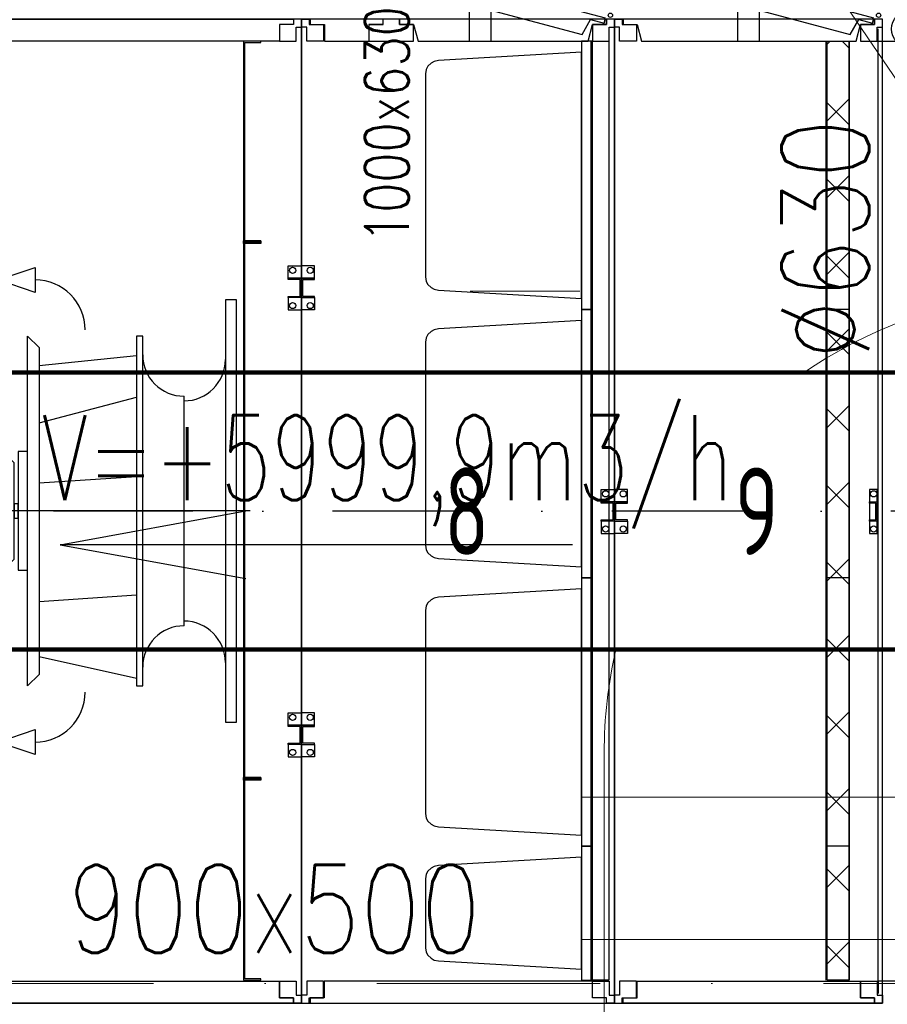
# Model space of a CAD drawing. Header units: millimetres. Extents: x -746391 to 410178, y -169697 to 100555.
# Tile 107 of 179: x 85435 to 87409, y -47 to 2191. Entities that reach past the tile are written whole.
import ezdxf
from ezdxf.enums import TextEntityAlignment as Align

# ---------------------------------------------------------------- set-up
doc = ezdxf.new("R2010")
doc.units = ezdxf.units.MM
for name, pattern in [('CENTERX2', [101.6, 63.5, -12.7, 12.7, -12.7]), ('DASHDOT', [25.4, 12.7, -6.35, 0, -6.35]), ('ČERCHOVANÁ', [25.4, 12.7, -6.35, 0, -6.35])]:
    doc.linetypes.add(name, pattern=pattern)
doc.layers.get('0').update_dxf_attribs({"color": 9})
doc.layers.get('Defpoints').update_dxf_attribs({"color": 9})
for name, color, linetype in [('1', 7, 'Continuous'), ('VZT-KÓTY', 2, 'Continuous'), ('VZT-PŘÍOD-OSY', 1, 'ČERCHOVANÁ'), ('VZT-PŘÍVOD-VÝKON', 2, 'Continuous'), ('VZT-PŘÍVOD-ZAŘÍZENÍ', 3, 'Continuous')]:
    doc.layers.add(name, color=color, linetype=linetype)
doc.layers.add('A99_N_osy', color=9, linetype='CENTERX2', lineweight=9)
doc.layers.add('VZT-KOTY', color=2, linetype='Continuous', lineweight=25)
doc.styles.add('RomanS', font='romans.shx')
doc.styles.get("Standard").update_dxf_attribs({"font": 'isocpeur.ttf', "width": 0.75})
doc.dimstyles.new('VZT100', dxfattribs={"dimscale": 100, "dimtxt": 2, "dimasz": 2, "dimexe": 1, "dimexo": 2, "dimgap": 1, "dimtad": 1, "dimtoh": 1, "dimdec": 0, "dimzin": 0, "dimdsep": 46, "dimtxsty": 'RomanS', "dimblk": 'OBLIQUE', "dimcen": 1, "dimdle": 1, "dimclrd": 256, "dimclre": 256, "dimclrt": 256, "dimadec": 0, "dimazin": 0, "dimtfac": 1, "dimtdec": 0, "dimtmove": 2, "dimatfit": 3, "dimldrblk": 'OBLIQUE', "dimfxl": 1, "dimtolj": 1, "dimtzin": 0, "dimarcsym": 0})

# ---------------------------------------------------------------- blocks, each defined once
blk = doc.blocks.new('NWK17C0226701211622KAMM56')
at = {"layer": '1'}
for p, q in [((8628.65, 7267.55), (7204.65, 7267.55)), ((7204.65, 7267.55), (7204.65, 5030.55)), ((8628.65, 5030.55), (8628.65, 7267.55)), ((7204.65, 5030.55), (8628.65, 5030.55))]:
    blk.add_line(p, q, dxfattribs=at)
blk = doc.blocks.new('NWK17C0226701211622EINB98')
at = {"layer": '1'}
for p, q in [((7256.94, 5042.55), (7256.94, 5080.55)), ((7256.94, 5080.55), (8578.65, 5080.55)), ((8578.65, 5080.55), (8578.65, 5042.55)), ((7224.94, 5030.55), (7224.94, 5042.55)), ((7224.94, 5042.55), (7256.94, 5042.55)), ((8578.65, 5042.55), (8610.65, 5042.55)), ((8610.65, 5042.55), (8610.65, 5030.55)), ((8610.65, 5030.55), (7224.94, 5030.55))]:
    blk.add_line(p, q, dxfattribs=at)
blk = doc.blocks.new('NWK17C0226701211622EINB99')
at = {"layer": '1'}
for p, q in [((8578.65, 5042.55), (8578.65, 5080.55)), ((8578.65, 5080.55), (8616.65, 5080.55)), ((8616.65, 5080.55), (8616.65, 5048.55)), ((8610.65, 5042.55), (8578.65, 5042.55)), ((8610.65, 5030.55), (8610.65, 5042.55)), ((8616.65, 5048.55), (8628.65, 5048.55)), ((8628.65, 5048.55), (8628.65, 5030.55)), ((8628.65, 5030.55), (8610.65, 5030.55))]:
    blk.add_line(p, q, dxfattribs=at)
blk = doc.blocks.new('NWK17C0226701211622EINB101')
at = {"layer": '1'}
for p, q in [((7936.65, 7267.55), (8610.67, 7267.55)), ((7936.65, 7255.55), (7936.65, 7267.55)), ((7968.65, 7255.55), (7936.65, 7255.55)), ((7968.65, 7217.55), (7968.65, 7255.55)), ((8610.67, 7255.55), (8578.67, 7255.55)), ((8578.67, 7255.55), (8578.67, 7217.55)), ((8610.67, 7267.55), (8610.67, 7255.55)), ((8578.67, 7217.55), (7968.65, 7217.55))]:
    blk.add_line(p, q, dxfattribs=at)
blk = doc.blocks.new('NWK17C0226701211622EINB103')
at = {"layer": '1'}
for p, q in [((8610.65, 7255.55), (8578.65, 7255.55)), ((8578.65, 7255.55), (8578.65, 7217.55)), ((8628.65, 7267.55), (8610.65, 7267.55)), ((8610.65, 7267.55), (8610.65, 7255.55)), ((8628.65, 7249.55), (8628.65, 7267.55)), ((8616.65, 7217.55), (8616.65, 7249.55)), ((8616.65, 7249.55), (8628.65, 7249.55)), ((8578.65, 7217.55), (8616.65, 7217.55))]:
    blk.add_line(p, q, dxfattribs=at)
blk = doc.blocks.new('NWK17C0226701211622EINB105')
at = {"layer": '1'}
for p, q in [((8598.65, 5662.55), (8598.65, 5690.55)), ((8598.65, 5690.55), (8628.65, 5690.55)), ((8628.65, 5690.55), (8628.65, 5662.55)), ((8598.65, 5662.55), (8628.65, 5662.55)), ((8598.65, 5659.55), (8598.65, 5662.55)), ((8628.65, 5662.55), (8598.65, 5662.55)), ((8625.65, 5659.55), (8598.65, 5659.55)), ((8625.65, 5621.55), (8625.65, 5659.55)), ((8628.65, 5662.55), (8628.65, 5618.55)), ((8598.65, 5618.55), (8598.65, 5621.55)), ((8598.65, 5621.55), (8625.65, 5621.55)), ((8628.65, 5618.55), (8598.65, 5618.55)), ((8628.65, 5618.55), (8598.65, 5618.55)), ((8598.65, 5618.55), (8598.65, 5590.55)), ((8628.65, 5590.55), (8628.65, 5618.55)), ((8598.65, 5590.55), (8628.65, 5590.55))]:
    blk.add_line(p, q, dxfattribs=at)
for centre in [(8608.65, 5680.55), (8608.65, 5600.55)]:
    blk.add_circle(centre, 7, dxfattribs=at)
blk = doc.blocks.new('NWK17C0226701211622EINB106')
at = {"layer": '1'}
for p, q in [((8598.65, 6678.55), (8598.65, 6706.55)), ((8598.65, 6706.55), (8628.65, 6706.55)), ((8628.65, 6706.55), (8628.65, 6678.55)), ((8598.65, 6678.55), (8628.65, 6678.55)), ((8598.65, 6675.55), (8598.65, 6678.55)), ((8628.65, 6678.55), (8598.65, 6678.55)), ((8625.65, 6675.55), (8598.65, 6675.55)), ((8625.65, 6637.55), (8625.65, 6675.55)), ((8628.65, 6678.55), (8628.65, 6634.55)), ((8598.65, 6634.55), (8598.65, 6637.55)), ((8598.65, 6637.55), (8625.65, 6637.55)), ((8628.65, 6634.55), (8598.65, 6634.55)), ((8628.65, 6634.55), (8598.65, 6634.55)), ((8598.65, 6634.55), (8598.65, 6606.55)), ((8628.65, 6606.55), (8628.65, 6634.55)), ((8598.65, 6606.55), (8628.65, 6606.55))]:
    blk.add_line(p, q, dxfattribs=at)
for centre in [(8608.65, 6696.55), (8608.65, 6616.55)]:
    blk.add_circle(centre, 7, dxfattribs=at)
blk = doc.blocks.new('NWK17C0226701211622EINB108')
at = {"layer": '1'}
for p, q in [((7937.85, 6674.95), (8023.05, 6703.35)), ((8023.05, 6703.35), (8023.05, 6646.55)), ((8023.05, 6646.55), (7937.85, 6674.95)), ((8480.65, 6629.55), (8455.65, 6629.55)), ((8455.65, 6629.55), (8455.65, 5669.55)), ((8480.65, 5669.55), (8480.65, 6629.55)), ((8005.65, 5751.95), (8005.65, 6547.15)), ((8005.65, 6547.15), (8031.85, 6520.95)), ((8267.65, 6547.15), (8253.45, 6547.15)), ((8253.45, 6547.15), (8253.45, 5751.95)), ((8267.65, 5751.95), (8267.65, 6547.15)), ((8031.85, 6520.95), (8031.85, 5778.15)), ((8031.85, 6480.41), (8253.45, 6503.13)), ((8031.85, 6349.77), (8253.45, 6407.99)), ((8361.65, 5888.55), (8361.65, 6410.55)), ((7561.09, 6281.55), (7538.65, 6236.67)), ((7623.13, 6281.55), (7561.09, 6281.55)), ((7623.13, 6017.55), (7623.13, 6281.55)), ((7623.13, 6017.55), (7623.13, 6281.55)), ((7623.13, 6281.55), (7932.01, 6281.55)), ((7953.13, 6281.55), (7932.01, 6281.55)), ((7932.01, 6281.55), (7932.01, 6017.55)), ((7932.01, 6281.55), (7932.01, 6017.55)), ((7975.57, 6259.11), (7953.13, 6281.55)), ((8005.65, 6284.45), (7984.69, 6284.45)), ((7984.69, 6284.45), (7984.69, 6014.65)), ((8005.65, 6014.65), (8005.65, 6284.45)), ((7891.09, 6261.75), (7664.05, 6261.75)), ((7975.57, 6039.99), (7975.57, 6259.11)), ((7538.65, 6236.67), (7538.65, 6062.43)), ((7891.09, 6241.95), (7683.85, 6241.95)), ((8031.85, 6213.45), (8253.45, 6227.65)), ((7734.81, 6083.55), (7734.81, 6215.55)), ((7734.81, 6215.55), (7866.81, 6215.55)), ((7891.09, 6222.15), (7740.61, 6222.15)), ((7866.81, 6215.55), (7866.81, 6083.55)), ((7984.69, 6166.05), (7975.57, 6166.05)), ((7975.57, 6166.05), (7975.57, 6133.05)), ((7984.69, 6133.05), (7984.69, 6166.05)), ((8512.09, 6149.55), (7507.21, 6149.55)), ((7975.57, 6133.05), (7984.69, 6133.05)), ((7866.81, 6083.55), (7734.81, 6083.55)), ((7538.65, 6062.43), (7561.09, 6017.55)), ((7953.13, 6017.55), (7975.57, 6039.99)), ((7561.09, 6017.55), (7623.13, 6017.55)), ((7932.01, 6017.55), (7623.13, 6017.55)), ((7932.01, 6017.55), (7953.13, 6017.55)), ((7984.69, 6014.65), (8005.65, 6014.65)), ((8031.85, 5943.65), (8253.45, 5959.27)), ((8031.85, 5818.69), (8253.45, 5769.7)), ((8031.85, 5778.15), (8005.65, 5751.95)), ((8253.45, 5751.95), (8267.65, 5751.95)), ((8455.65, 5669.55), (8480.65, 5669.55)), ((7937.85, 5624.15), (8023.05, 5652.55)), ((8023.05, 5652.55), (8023.05, 5595.75)), ((8023.05, 5595.75), (7937.85, 5624.15))]:
    blk.add_line(p, q, dxfattribs=at)
for centre, radius, start, end in [((8023.05, 6561.35), 113.6, 360, 450), ((8361.65, 6504.55), 94, 540, 270), ((8361.65, 6493.9), 94, 270, 360), ((8361.65, 5794.55), 94, 450, 540), ((8361.65, 5805.2), 94, 360, 450), ((8023.05, 5737.75), 113.6, 270, 360)]:
    blk.add_arc(centre, radius, start, end, dxfattribs=at)
blk = doc.blocks.new('NWK17C0226701211622EINB109')
at = {"layer": '1'}
for p, q in [((8536.65, 7217.55), (8496.65, 7217.55)), ((8496.65, 7217.55), (8496.65, 5082.55)), ((8499.65, 5085.55), (8499.65, 7214.55)), ((8499.65, 7214.55), (8536.65, 7214.55)), ((8536.65, 7214.55), (8536.65, 7217.55)), ((8496.65, 6757.55), (8496.65, 6763.55)), ((8496.65, 6763.55), (8536.65, 6763.55)), ((8536.65, 6760.55), (8496.65, 6760.55)), ((8536.65, 6763.55), (8499.65, 6763.55)), ((8536.65, 6763.55), (8536.65, 6757.55)), ((8536.65, 6760.55), (8536.65, 6763.55)), ((8536.65, 6760.55), (8536.65, 6757.55)), ((8536.65, 6757.55), (8496.65, 6757.55)), ((8536.65, 6757.55), (8499.65, 6757.55)), ((8496.65, 5537.55), (8496.65, 5543.55)), ((8496.65, 5543.55), (8536.65, 5543.55)), ((8536.65, 5540.55), (8496.65, 5540.55)), ((8536.65, 5537.55), (8496.65, 5537.55)), ((8536.65, 5543.55), (8499.65, 5543.55)), ((8536.65, 5537.55), (8499.65, 5537.55)), ((8536.65, 5543.55), (8536.65, 5537.55)), ((8536.65, 5540.55), (8536.65, 5543.55)), ((8536.65, 5540.55), (8536.65, 5537.55)), ((8496.65, 5082.55), (8536.65, 5082.55)), ((8536.65, 5085.55), (8499.65, 5085.55)), ((8536.65, 5082.55), (8536.65, 5085.55))]:
    blk.add_line(p, q, dxfattribs=at)
blk = doc.blocks.new('NWK17C0226701211622KAMM57')
at = {"layer": '1'}
for name in ['NWK17C0226701211622EINB109', 'NWK17C0226701211622EINB108']:
    blk.add_blockref(name, (0, 0), dxfattribs=at)
blk = doc.blocks.new('NWK17C0226701211622KAMM55')
at = {"layer": '1'}
for name in ['NWK17C0226701211622KAMM57', 'NWK17C0226701211622KAMM56', 'NWK17C0226701211622EINB101', 'NWK17C0226701211622EINB103', 'NWK17C0226701211622EINB106', 'NWK17C0226701211622EINB105', 'NWK17C0226701211622EINB98', 'NWK17C0226701211622EINB99']:
    blk.add_blockref(name, (0, 0), dxfattribs=at)
blk = doc.blocks.new('NWK17C0226701211622KAMM61')
at = {"layer": '1'}
for p, q in [((9340.65, 7267.55), (8628.65, 7267.55)), ((8628.65, 7267.55), (8628.65, 5030.55)), ((9340.65, 5030.55), (9340.65, 7267.55)), ((8628.65, 5030.55), (9340.65, 5030.55))]:
    blk.add_line(p, q, dxfattribs=at)
blk = doc.blocks.new('NWK17C0226701211622EINB111')
at = {"layer": '1'}
for p, q in [((8866, 7392.01), (8862.9, 7380.42)), ((9320.63, 7270.19), (8866, 7392.01)), ((8862.9, 7380.42), (8893.8, 7372.14)), ((8893.8, 7372.14), (8893.63, 7332.84)), ((8893.63, 7332.84), (9267.12, 7232.76)), ((9322.65, 7267.55), (8851.97, 7267.55)), ((8851.97, 7267.55), (8851.97, 7255.55)), ((8851.97, 7255.55), (8883.97, 7255.55)), ((8883.97, 7255.55), (8893.97, 7217.55)), ((9267.12, 7232.76), (9286.61, 7266.88)), ((9280.65, 7217.55), (9290.65, 7255.55)), ((9286.61, 7266.88), (9317.52, 7258.6)), ((9290.65, 7255.55), (9322.65, 7255.55)), ((9317.52, 7258.6), (9320.63, 7270.19)), ((9322.65, 7255.55), (9322.65, 7267.55)), ((8893.97, 7217.55), (9280.65, 7217.55))]:
    blk.add_line(p, q, dxfattribs=at)
blk.add_circle((9331.65, 7276.55), 5, dxfattribs=at)
blk = doc.blocks.new('NWK17C0226701211622EINB112')
at = {"layer": '1'}
for p, q in [((9290.67, 5080.55), (8680.65, 5080.55)), ((8680.65, 5080.55), (8680.65, 5042.55)), ((9290.67, 5042.55), (9290.67, 5080.55)), ((8680.65, 5042.55), (8648.65, 5042.55)), ((8648.65, 5042.55), (8648.65, 5030.55)), ((9322.67, 5042.55), (9290.67, 5042.55)), ((9322.67, 5030.55), (9322.67, 5042.55)), ((8648.65, 5030.55), (9322.67, 5030.55))]:
    blk.add_line(p, q, dxfattribs=at)
blk = doc.blocks.new('NWK17C0226701211622EINB113')
at = {"layer": '1'}
for p, q in [((9290.65, 5042.55), (9290.65, 5080.55)), ((9290.65, 5080.55), (9328.65, 5080.55)), ((9328.65, 5080.55), (9328.65, 5048.55)), ((9322.65, 5042.55), (9290.65, 5042.55)), ((9322.65, 5030.55), (9322.65, 5042.55)), ((9328.65, 5048.55), (9340.65, 5048.55)), ((9340.65, 5048.55), (9340.65, 5030.55)), ((9340.65, 5030.55), (9322.65, 5030.55))]:
    blk.add_line(p, q, dxfattribs=at)
blk = doc.blocks.new('NWK17C0226701211622EINB114')
at = {"layer": '1'}
for p, q in [((8678.65, 5080.55), (8640.65, 5080.55)), ((8640.65, 5080.55), (8640.65, 5048.55)), ((8678.65, 5042.55), (8678.65, 5080.55)), ((8640.65, 5048.55), (8628.65, 5048.55)), ((8628.65, 5048.55), (8628.65, 5030.55)), ((8646.65, 5030.55), (8646.65, 5042.55)), ((8646.65, 5042.55), (8678.65, 5042.55)), ((8628.65, 5030.55), (8646.65, 5030.55))]:
    blk.add_line(p, q, dxfattribs=at)
blk = doc.blocks.new('NWK17C0226701211622EINB115')
at = {"layer": '1'}
for p, q in [((8813.98, 7255.55), (8781.98, 7255.55)), ((8781.98, 7255.55), (8781.98, 7217.55)), ((8851.65, 7267.55), (8813.98, 7267.55)), ((8813.98, 7267.55), (8813.98, 7255.55)), ((8851.65, 7255.55), (8851.65, 7267.55)), ((8883.65, 7255.55), (8851.65, 7255.55)), ((8883.65, 7217.55), (8883.65, 7255.55)), ((8781.98, 7217.55), (8883.65, 7217.55))]:
    blk.add_line(p, q, dxfattribs=at)
blk = doc.blocks.new('NWK17C0226701211622EINB116')
at = {"layer": '1'}
for p, q in [((8814.65, 7267.55), (8648.98, 7267.55)), ((8648.98, 7267.55), (8648.98, 7255.55)), ((8648.98, 7255.55), (8680.98, 7255.55)), ((8680.98, 7255.55), (8680.98, 7217.55)), ((8782.65, 7217.55), (8782.65, 7255.55)), ((8782.65, 7255.55), (8814.65, 7255.55)), ((8814.65, 7255.55), (8814.65, 7267.55)), ((8680.98, 7217.55), (8782.65, 7217.55))]:
    blk.add_line(p, q, dxfattribs=at)
blk = doc.blocks.new('NWK17C0226701211622EINB117')
at = {"layer": '1'}
for p, q in [((9322.65, 7255.55), (9290.65, 7255.55)), ((9290.65, 7255.55), (9290.65, 7217.55)), ((9340.65, 7267.55), (9322.65, 7267.55)), ((9322.65, 7267.55), (9322.65, 7255.55)), ((9340.65, 7249.55), (9340.65, 7267.55)), ((9328.65, 7217.55), (9328.65, 7249.55)), ((9328.65, 7249.55), (9340.65, 7249.55)), ((9290.65, 7217.55), (9328.65, 7217.55))]:
    blk.add_line(p, q, dxfattribs=at)
blk = doc.blocks.new('NWK17C0226701211622EINB118')
at = {"layer": '1'}
for p, q in [((8628.65, 7267.55), (8646.65, 7267.55)), ((8628.65, 7249.55), (8628.65, 7267.55)), ((8646.65, 7267.55), (8646.65, 7255.55)), ((8646.65, 7255.55), (8678.65, 7255.55)), ((8678.65, 7255.55), (8678.65, 7217.55)), ((8640.65, 7249.55), (8628.65, 7249.55)), ((8640.65, 7217.55), (8640.65, 7249.55)), ((8678.65, 7217.55), (8640.65, 7217.55))]:
    blk.add_line(p, q, dxfattribs=at)
blk = doc.blocks.new('NWK17C0226701211622EINB119')
at = {"layer": '1'}
for p, q in [((9310.65, 6170.55), (9310.65, 6198.55)), ((9310.65, 6198.55), (9340.65, 6198.55)), ((9340.65, 6198.55), (9340.65, 6170.55)), ((9310.65, 6170.55), (9340.65, 6170.55)), ((9310.65, 6167.55), (9310.65, 6170.55)), ((9340.65, 6170.55), (9310.65, 6170.55)), ((9337.65, 6167.55), (9310.65, 6167.55)), ((9337.65, 6129.55), (9337.65, 6167.55)), ((9340.65, 6170.55), (9340.65, 6126.55)), ((9310.65, 6126.55), (9310.65, 6129.55)), ((9310.65, 6129.55), (9337.65, 6129.55)), ((9340.65, 6126.55), (9310.65, 6126.55)), ((9340.65, 6126.55), (9310.65, 6126.55)), ((9310.65, 6126.55), (9310.65, 6098.55)), ((9340.65, 6098.55), (9340.65, 6126.55)), ((9310.65, 6098.55), (9340.65, 6098.55))]:
    blk.add_line(p, q, dxfattribs=at)
for centre in [(9320.65, 6188.55), (9320.65, 6108.55)]:
    blk.add_circle(centre, 7, dxfattribs=at)
blk = doc.blocks.new('NWK17C0226701211622EINB120')
at = {"layer": '1'}
for p, q in [((8658.65, 5690.55), (8628.65, 5690.55)), ((8628.65, 5690.55), (8628.65, 5662.55)), ((8658.65, 5662.55), (8658.65, 5690.55)), ((8658.65, 5662.55), (8628.65, 5662.55)), ((8628.65, 5662.55), (8628.65, 5618.55)), ((8628.65, 5662.55), (8658.65, 5662.55)), ((8631.65, 5621.55), (8631.65, 5659.55)), ((8631.65, 5659.55), (8658.65, 5659.55)), ((8658.65, 5659.55), (8658.65, 5662.55)), ((8658.65, 5621.55), (8631.65, 5621.55)), ((8658.65, 5618.55), (8658.65, 5621.55)), ((8628.65, 5618.55), (8658.65, 5618.55)), ((8628.65, 5618.55), (8658.65, 5618.55)), ((8628.65, 5590.55), (8628.65, 5618.55)), ((8658.65, 5618.55), (8658.65, 5590.55)), ((8658.65, 5590.55), (8628.65, 5590.55))]:
    blk.add_line(p, q, dxfattribs=at)
for centre in [(8648.65, 5680.55), (8648.65, 5600.55)]:
    blk.add_circle(centre, 7, dxfattribs=at)
blk = doc.blocks.new('NWK17C0226701211622EINB121')
at = {"layer": '1'}
for p, q in [((8658.65, 6706.55), (8628.65, 6706.55)), ((8628.65, 6706.55), (8628.65, 6678.55)), ((8658.65, 6678.55), (8658.65, 6706.55)), ((8658.65, 6678.55), (8628.65, 6678.55)), ((8628.65, 6678.55), (8628.65, 6634.55)), ((8628.65, 6678.55), (8658.65, 6678.55)), ((8631.65, 6637.55), (8631.65, 6675.55)), ((8631.65, 6675.55), (8658.65, 6675.55)), ((8658.65, 6675.55), (8658.65, 6678.55)), ((8628.65, 6634.55), (8658.65, 6634.55)), ((8628.65, 6634.55), (8658.65, 6634.55)), ((8628.65, 6606.55), (8628.65, 6634.55)), ((8658.65, 6637.55), (8631.65, 6637.55)), ((8658.65, 6634.55), (8658.65, 6637.55)), ((8658.65, 6634.55), (8658.65, 6606.55)), ((8658.65, 6606.55), (8628.65, 6606.55))]:
    blk.add_line(p, q, dxfattribs=at)
for centre in [(8648.65, 6696.55), (8648.65, 6616.55)]:
    blk.add_circle(centre, 7, dxfattribs=at)
blk = doc.blocks.new('NWK17C0226701211622UT69')
at = {"layer": '1'}
for p, q in [((9290.65, 6607.55), (9265.65, 6607.55)), ((9265.65, 6607.55), (9265.65, 5997.55)), ((9290.65, 5997.55), (9290.65, 6607.55)), ((9265.65, 6582.55), (8940.65, 6563.55)), ((9265.65, 6022.55), (9265.65, 6582.55)), ((8930.63, 6561.57), (8923.55, 6557.55)), ((8940.65, 6563.55), (8930.63, 6561.57)), ((8912.63, 6543.57), (8910.65, 6533.55)), ((8916.65, 6550.65), (8912.63, 6543.57)), ((8923.55, 6557.55), (8916.65, 6550.65)), ((8910.65, 6533.55), (8910.65, 6071.55)), ((8910.65, 6071.55), (8912.63, 6061.53)), ((8912.63, 6061.53), (8916.65, 6054.45)), ((8916.65, 6054.45), (8923.55, 6047.55)), ((8923.55, 6047.55), (8930.63, 6043.53)), ((8930.63, 6043.53), (8940.65, 6041.55)), ((8940.65, 6041.55), (9265.65, 6022.55)), ((9265.65, 5997.55), (9290.65, 5997.55))]:
    blk.add_line(p, q, dxfattribs=at)
blk = doc.blocks.new('NWK17C0226701211622UT70')
at = {"layer": '1'}
for p, q in [((9290.65, 6607.55), (9265.65, 6607.55)), ((9265.65, 6607.55), (9265.65, 5997.55)), ((9290.65, 5997.55), (9290.65, 6607.55)), ((9265.65, 6582.55), (8940.65, 6563.55)), ((9265.65, 6022.55), (9265.65, 6582.55)), ((8930.63, 6561.57), (8923.55, 6557.55)), ((8940.65, 6563.55), (8930.63, 6561.57)), ((8912.63, 6543.57), (8910.65, 6533.55)), ((8916.65, 6550.65), (8912.63, 6543.57)), ((8923.55, 6557.55), (8916.65, 6550.65)), ((8910.65, 6533.55), (8910.65, 6071.55)), ((8910.65, 6071.55), (8912.63, 6061.53)), ((8912.63, 6061.53), (8916.65, 6054.45)), ((8916.65, 6054.45), (8923.55, 6047.55)), ((8923.55, 6047.55), (8930.63, 6043.53)), ((8930.63, 6043.53), (8940.65, 6041.55)), ((8940.65, 6041.55), (9265.65, 6022.55)), ((9265.65, 5997.55), (9290.65, 5997.55))]:
    blk.add_line(p, q, dxfattribs=at)
blk = doc.blocks.new('NWK17C0226701211622UT71')
at = {"layer": '1'}
for p, q in [((9290.65, 5997.55), (9265.65, 5997.55)), ((9265.65, 5997.55), (9265.65, 5387.55)), ((9290.65, 5387.55), (9290.65, 5997.55)), ((9265.65, 5972.55), (8940.65, 5953.55)), ((9265.65, 5412.55), (9265.65, 5972.55)), ((8912.63, 5933.57), (8910.65, 5923.55)), ((8916.65, 5940.65), (8912.63, 5933.57)), ((8923.55, 5947.55), (8916.65, 5940.65)), ((8930.63, 5951.57), (8923.55, 5947.55)), ((8940.65, 5953.55), (8930.63, 5951.57)), ((8910.65, 5923.55), (8910.65, 5461.55)), ((8910.65, 5461.55), (8912.63, 5451.53)), ((8912.63, 5451.53), (8916.65, 5444.45)), ((8916.65, 5444.45), (8923.55, 5437.55)), ((8923.55, 5437.55), (8930.63, 5433.53)), ((8930.63, 5433.53), (8940.65, 5431.55)), ((8940.65, 5431.55), (9265.65, 5412.55)), ((9265.65, 5387.55), (9290.65, 5387.55))]:
    blk.add_line(p, q, dxfattribs=at)
blk = doc.blocks.new('NWK17C0226701211622UT72')
at = {"layer": '1'}
for p, q in [((9290.65, 7217.55), (9265.65, 7217.55)), ((9265.65, 7217.55), (9265.65, 6607.55)), ((9290.65, 6607.55), (9290.65, 7217.55)), ((9265.65, 7192.55), (8940.65, 7173.55)), ((9265.65, 6632.55), (9265.65, 7192.55)), ((8923.55, 7167.55), (8916.65, 7160.65)), ((8930.63, 7171.57), (8923.55, 7167.55)), ((8940.65, 7173.55), (8930.63, 7171.57)), ((8912.63, 7153.57), (8910.65, 7143.55)), ((8910.65, 7143.55), (8910.65, 6681.55)), ((8916.65, 7160.65), (8912.63, 7153.57)), ((8910.65, 6681.55), (8912.63, 6671.53)), ((8912.63, 6671.53), (8916.65, 6664.45)), ((8916.65, 6664.45), (8923.55, 6657.55)), ((8923.55, 6657.55), (8930.63, 6653.53)), ((8930.63, 6653.53), (8940.65, 6651.55)), ((8940.65, 6651.55), (9265.65, 6632.55)), ((9265.65, 6607.55), (9290.65, 6607.55))]:
    blk.add_line(p, q, dxfattribs=at)
blk = doc.blocks.new('NWK17C0226701211622UT73')
at = {"layer": '1'}
for p, q in [((9290.65, 7217.55), (9265.65, 7217.55)), ((9265.65, 7217.55), (9265.65, 6607.55)), ((9290.65, 6607.55), (9290.65, 7217.55)), ((9265.65, 7192.55), (8940.65, 7173.55)), ((9265.65, 6632.55), (9265.65, 7192.55)), ((8923.55, 7167.55), (8916.65, 7160.65)), ((8930.63, 7171.57), (8923.55, 7167.55)), ((8940.65, 7173.55), (8930.63, 7171.57)), ((8912.63, 7153.57), (8910.65, 7143.55)), ((8910.65, 7143.55), (8910.65, 6681.55)), ((8916.65, 7160.65), (8912.63, 7153.57)), ((8910.65, 6681.55), (8912.63, 6671.53)), ((8912.63, 6671.53), (8916.65, 6664.45)), ((8916.65, 6664.45), (8923.55, 6657.55)), ((8923.55, 6657.55), (8930.63, 6653.53)), ((8930.63, 6653.53), (8940.65, 6651.55)), ((8940.65, 6651.55), (9265.65, 6632.55)), ((9265.65, 6607.55), (9290.65, 6607.55))]:
    blk.add_line(p, q, dxfattribs=at)
blk = doc.blocks.new('NWK17C0226701211622UT74')
at = {"layer": '1'}
for p, q in [((9290.65, 5997.55), (9265.65, 5997.55)), ((9265.65, 5997.55), (9265.65, 5387.55)), ((9290.65, 5387.55), (9290.65, 5997.55)), ((9265.65, 5972.55), (8940.65, 5953.55)), ((9265.65, 5412.55), (9265.65, 5972.55)), ((8912.63, 5933.57), (8910.65, 5923.55)), ((8916.65, 5940.65), (8912.63, 5933.57)), ((8923.55, 5947.55), (8916.65, 5940.65)), ((8930.63, 5951.57), (8923.55, 5947.55)), ((8940.65, 5953.55), (8930.63, 5951.57)), ((8910.65, 5923.55), (8910.65, 5461.55)), ((8910.65, 5461.55), (8912.63, 5451.53)), ((8912.63, 5451.53), (8916.65, 5444.45)), ((8916.65, 5444.45), (8923.55, 5437.55)), ((8923.55, 5437.55), (8930.63, 5433.53)), ((8930.63, 5433.53), (8940.65, 5431.55)), ((8940.65, 5431.55), (9265.65, 5412.55)), ((9265.65, 5387.55), (9290.65, 5387.55))]:
    blk.add_line(p, q, dxfattribs=at)
blk = doc.blocks.new('NWK17C0226701211622UT75')
at = {"layer": '1'}
for p, q in [((9290.65, 5387.55), (9265.65, 5387.55)), ((9265.65, 5387.55), (9265.65, 5082.55)), ((9290.65, 5082.55), (9290.65, 5387.55)), ((9265.65, 5362.55), (8940.65, 5343.55)), ((9265.65, 5107.55), (9265.65, 5362.55)), ((8916.65, 5330.65), (8912.63, 5323.57)), ((8923.55, 5337.55), (8916.65, 5330.65)), ((8930.63, 5341.57), (8923.55, 5337.55)), ((8940.65, 5343.55), (8930.63, 5341.57)), ((8912.63, 5323.57), (8910.65, 5313.55)), ((8910.65, 5313.55), (8910.65, 5156.55)), ((8910.65, 5156.55), (8912.63, 5146.53)), ((8912.63, 5146.53), (8916.65, 5139.45)), ((8916.65, 5139.45), (8923.55, 5132.55)), ((8923.55, 5132.55), (8930.63, 5128.53)), ((8930.63, 5128.53), (8940.65, 5126.55)), ((8940.65, 5126.55), (9265.65, 5107.55)), ((9265.65, 5082.55), (9290.65, 5082.55))]:
    blk.add_line(p, q, dxfattribs=at)
blk = doc.blocks.new('NWK17C0226701211622UT76')
at = {"layer": '1'}
for p, q in [((9290.65, 5387.55), (9265.65, 5387.55)), ((9265.65, 5387.55), (9265.65, 5082.55)), ((9290.65, 5082.55), (9290.65, 5387.55)), ((9265.65, 5362.55), (8940.65, 5343.55)), ((9265.65, 5107.55), (9265.65, 5362.55)), ((8916.65, 5330.65), (8912.63, 5323.57)), ((8923.55, 5337.55), (8916.65, 5330.65)), ((8930.63, 5341.57), (8923.55, 5337.55)), ((8940.65, 5343.55), (8930.63, 5341.57)), ((8912.63, 5323.57), (8910.65, 5313.55)), ((8910.65, 5313.55), (8910.65, 5156.55)), ((8910.65, 5156.55), (8912.63, 5146.53)), ((8912.63, 5146.53), (8916.65, 5139.45)), ((8916.65, 5139.45), (8923.55, 5132.55)), ((8923.55, 5132.55), (8930.63, 5128.53)), ((8930.63, 5128.53), (8940.65, 5126.55)), ((8940.65, 5126.55), (9265.65, 5107.55)), ((9265.65, 5082.55), (9290.65, 5082.55))]:
    blk.add_line(p, q, dxfattribs=at)
blk = doc.blocks.new('NWK17C0226701211622EINB122')
at = {"layer": '1'}
for p, q in [((9287.65, 7217.55), (9327.65, 7217.55)), ((9287.65, 5082.55), (9287.65, 7217.55)), ((9327.65, 7217.55), (9327.65, 5082.55)), ((9327.65, 5082.55), (9287.65, 5082.55))]:
    blk.add_line(p, q, dxfattribs=at)
blk = doc.blocks.new('NWK17C0226701211622EINB123')
at = {"layer": '1'}
for p, q in [((9060.65, 7307.55), (9010.65, 7307.55)), ((9010.65, 7307.55), (9010.65, 7217.55)), ((9060.65, 7217.55), (9060.65, 7307.55)), ((9010.65, 7217.55), (9060.65, 7217.55))]:
    blk.add_line(p, q, dxfattribs=at)
blk = doc.blocks.new('NWK17C0226701211622KAMM64')
at = {"layer": '1', "width": 0.69}
blk.add_text('8', height=198.68, dxfattribs=at).set_placement((8953.08, 6049.71))
blk = doc.blocks.new('NWK17C0226701211622KAMM62')
at = {"layer": '1'}
for name in ['NWK17C0226701211622EINB123', 'NWK17C0226701211622UT72', 'NWK17C0226701211622UT73', 'NWK17C0226701211622EINB122', 'NWK17C0226701211622UT69', 'NWK17C0226701211622UT70', 'NWK17C0226701211622KAMM64', 'NWK17C0226701211622UT71', 'NWK17C0226701211622UT74', 'NWK17C0226701211622UT75', 'NWK17C0226701211622UT76']:
    blk.add_blockref(name, (0, 0), dxfattribs=at)
blk = doc.blocks.new('NWK17C0226701211622KAMM60')
at = {"layer": '1'}
for name in ['NWK17C0226701211622KAMM62', 'NWK17C0226701211622EINB111', 'NWK17C0226701211622KAMM61', 'NWK17C0226701211622EINB118', 'NWK17C0226701211622EINB116', 'NWK17C0226701211622EINB115', 'NWK17C0226701211622EINB117', 'NWK17C0226701211622EINB121', 'NWK17C0226701211622EINB119', 'NWK17C0226701211622EINB120', 'NWK17C0226701211622EINB114', 'NWK17C0226701211622EINB112', 'NWK17C0226701211622EINB113']:
    blk.add_blockref(name, (0, 0), dxfattribs=at)
blk = doc.blocks.new('NWK17C0226701211622KAMM66')
at = {"layer": '1'}
for p, q in [((9950.65, 7267.55), (9340.65, 7267.55)), ((9340.65, 7267.55), (9340.65, 5030.55)), ((9950.65, 5030.55), (9950.65, 7267.55)), ((9340.65, 5030.55), (9950.65, 5030.55))]:
    blk.add_line(p, q, dxfattribs=at)
blk = doc.blocks.new('NWK17C0226701211622EINB124')
at = {"layer": '1'}
for p, q in [((9377.8, 7418.32), (9374.69, 7406.73)), ((9930.63, 7270.19), (9377.8, 7418.32)), ((9374.69, 7406.73), (9405.6, 7398.45)), ((9405.6, 7398.45), (9405.43, 7359.16)), ((9405.43, 7359.16), (9877.12, 7232.76)), ((9932.65, 7267.55), (9360.3, 7267.55)), ((9360.3, 7267.55), (9360.3, 7255.55)), ((9360.3, 7255.55), (9392.3, 7255.55)), ((9392.3, 7255.55), (9402.3, 7217.55)), ((9877.12, 7232.76), (9896.61, 7266.88)), ((9890.65, 7217.55), (9900.65, 7255.55)), ((9896.61, 7266.88), (9927.52, 7258.6)), ((9900.65, 7255.55), (9932.65, 7255.55)), ((9927.52, 7258.6), (9930.63, 7270.19)), ((9932.65, 7255.55), (9932.65, 7267.55)), ((9402.3, 7217.55), (9890.65, 7217.55))]:
    blk.add_line(p, q, dxfattribs=at)
blk.add_circle((9941.65, 7276.55), 5, dxfattribs=at)
blk = doc.blocks.new('NWK17C0226701211622EINB125')
at = {"layer": '1'}
for p, q in [((9392.3, 5042.55), (9392.3, 5080.55)), ((9392.3, 5080.55), (9900.65, 5080.55)), ((9900.65, 5080.55), (9900.65, 5042.55)), ((9360.3, 5030.55), (9360.3, 5042.55)), ((9360.3, 5042.55), (9392.3, 5042.55)), ((9900.65, 5042.55), (9932.65, 5042.55)), ((9932.65, 5042.55), (9932.65, 5030.55)), ((9932.65, 5030.55), (9360.3, 5030.55))]:
    blk.add_line(p, q, dxfattribs=at)
blk = doc.blocks.new('NWK17C0226701211622EINB126')
at = {"layer": '1'}
for p, q in [((9900.65, 5042.55), (9900.65, 5080.55)), ((9900.65, 5080.55), (9938.65, 5080.55)), ((9938.65, 5080.55), (9938.65, 5048.55)), ((9932.65, 5042.55), (9900.65, 5042.55)), ((9932.65, 5030.55), (9932.65, 5042.55)), ((9938.65, 5048.55), (9950.65, 5048.55)), ((9950.65, 5048.55), (9950.65, 5030.55)), ((9950.65, 5030.55), (9932.65, 5030.55))]:
    blk.add_line(p, q, dxfattribs=at)
blk = doc.blocks.new('NWK17C0226701211622EINB127')
at = {"layer": '1'}
for p, q in [((9390.65, 5080.55), (9352.65, 5080.55)), ((9352.65, 5080.55), (9352.65, 5048.55)), ((9390.65, 5042.55), (9390.65, 5080.55)), ((9352.65, 5048.55), (9340.65, 5048.55)), ((9340.65, 5048.55), (9340.65, 5030.55)), ((9358.65, 5030.55), (9358.65, 5042.55)), ((9358.65, 5042.55), (9390.65, 5042.55)), ((9340.65, 5030.55), (9358.65, 5030.55))]:
    blk.add_line(p, q, dxfattribs=at)
blk = doc.blocks.new('NWK17C0226701211622EINB128')
at = {"layer": '1'}
for p, q in [((9932.65, 7255.55), (9900.65, 7255.55)), ((9900.65, 7255.55), (9900.65, 7217.55)), ((9950.65, 7267.55), (9932.65, 7267.55)), ((9932.65, 7267.55), (9932.65, 7255.55)), ((9950.65, 7249.55), (9950.65, 7267.55)), ((9938.65, 7217.55), (9938.65, 7249.55)), ((9938.65, 7249.55), (9950.65, 7249.55)), ((9900.65, 7217.55), (9938.65, 7217.55))]:
    blk.add_line(p, q, dxfattribs=at)
blk = doc.blocks.new('NWK17C0226701211622EINB129')
at = {"layer": '1'}
for p, q in [((9340.65, 7267.55), (9358.65, 7267.55)), ((9340.65, 7249.55), (9340.65, 7267.55)), ((9358.65, 7267.55), (9358.65, 7255.55)), ((9358.65, 7255.55), (9390.65, 7255.55)), ((9390.65, 7255.55), (9390.65, 7217.55)), ((9352.65, 7249.55), (9340.65, 7249.55)), ((9352.65, 7217.55), (9352.65, 7249.55)), ((9390.65, 7217.55), (9352.65, 7217.55))]:
    blk.add_line(p, q, dxfattribs=at)
blk = doc.blocks.new('NWK17C0226701211622EINB130')
at = {"layer": '1'}
for p, q in [((9938.65, 6198.55), (9920.65, 6198.55)), ((9920.65, 6198.55), (9920.65, 6098.55)), ((9938.65, 6098.55), (9938.65, 6198.55)), ((9920.65, 6170.55), (9938.65, 6170.55)), ((9920.65, 6167.55), (9920.65, 6170.55)), ((9935.65, 6167.55), (9920.65, 6167.55)), ((9935.65, 6129.55), (9935.65, 6167.55)), ((9938.65, 6170.55), (9938.65, 6126.55)), ((9920.65, 6126.55), (9920.65, 6129.55)), ((9920.65, 6129.55), (9935.65, 6129.55)), ((9938.65, 6126.55), (9920.65, 6126.55)), ((9920.65, 6098.55), (9938.65, 6098.55))]:
    blk.add_line(p, q, dxfattribs=at)
for centre in [(9930.65, 6188.55), (9930.65, 6108.55)]:
    blk.add_circle(centre, 7, dxfattribs=at)
blk = doc.blocks.new('NWK17C0226701211622EINB131')
at = {"layer": '1'}
for p, q in [((9370.65, 6198.55), (9340.65, 6198.55)), ((9340.65, 6198.55), (9340.65, 6170.55)), ((9370.65, 6170.55), (9370.65, 6198.55)), ((9370.65, 6170.55), (9340.65, 6170.55)), ((9340.65, 6170.55), (9340.65, 6126.55)), ((9340.65, 6170.55), (9370.65, 6170.55)), ((9343.65, 6129.55), (9343.65, 6167.55)), ((9343.65, 6167.55), (9370.65, 6167.55)), ((9370.65, 6167.55), (9370.65, 6170.55)), ((9340.65, 6126.55), (9370.65, 6126.55)), ((9340.65, 6126.55), (9370.65, 6126.55)), ((9340.65, 6098.55), (9340.65, 6126.55)), ((9370.65, 6129.55), (9343.65, 6129.55)), ((9370.65, 6126.55), (9370.65, 6129.55)), ((9370.65, 6126.55), (9370.65, 6098.55)), ((9370.65, 6098.55), (9340.65, 6098.55))]:
    blk.add_line(p, q, dxfattribs=at)
for centre in [(9360.65, 6188.55), (9360.65, 6108.55)]:
    blk.add_circle(centre, 7, dxfattribs=at)
blk = doc.blocks.new('NWK17C0226701211622EINB132')
at = {"layer": '1'}
for p, q in [((9824.65, 5082.55), (9824.65, 7217.55)), ((9824.65, 7217.55), (9874.65, 7217.55)), ((9831.34, 7217.55), (9824.65, 7210.87)), ((9874.65, 7201.97), (9859.07, 7217.55)), ((9874.65, 7217.55), (9874.65, 5082.55)), ((9874.65, 7086.62), (9824.65, 7036.62)), ((9874.65, 7027.72), (9824.65, 7077.72)), ((9874.65, 6912.37), (9824.65, 6862.37)), ((9874.65, 6853.47), (9824.65, 6903.47)), ((9874.65, 6738.12), (9824.65, 6688.12)), ((9874.65, 6679.22), (9824.65, 6729.22)), ((9874.65, 6607.55), (9824.65, 6607.55)), ((9874.65, 6563.87), (9824.65, 6513.87)), ((9874.65, 6504.97), (9824.65, 6554.97)), ((9874.65, 6389.62), (9824.65, 6339.62)), ((9874.65, 6330.72), (9824.65, 6380.72)), ((9874.65, 6215.36), (9824.65, 6165.36)), ((9874.65, 6156.46), (9824.65, 6206.46)), ((9874.65, 6041.11), (9824.65, 5991.11)), ((9874.65, 5982.21), (9824.65, 6032.21)), ((9874.65, 5997.55), (9824.65, 5997.55)), ((9874.65, 5866.86), (9824.65, 5816.86)), ((9874.65, 5807.96), (9824.65, 5857.96)), ((9874.65, 5692.61), (9824.65, 5642.61)), ((9874.65, 5633.71), (9824.65, 5683.71)), ((9874.65, 5518.36), (9824.65, 5468.36)), ((9874.65, 5459.46), (9824.65, 5509.46)), ((9874.65, 5387.55), (9824.65, 5387.55)), ((9874.65, 5344.11), (9824.65, 5294.11)), ((9874.65, 5285.2), (9824.65, 5335.21)), ((9874.65, 5169.86), (9824.65, 5119.86)), ((9874.65, 5110.95), (9824.65, 5160.95)), ((9874.65, 5082.55), (9824.65, 5082.55))]:
    blk.add_line(p, q, dxfattribs=at)
blk = doc.blocks.new('NWK17C0226701211622UT79')
at = {"layer": '1'}
for p, q in [((9822.65, 5082.55), (9822.65, 7217.55)), ((9874.65, 5082.55), (9874.65, 7217.55))]:
    blk.add_line(p, q, dxfattribs=at)
blk = doc.blocks.new('NWK17C0226701211622UT80')
at = {"layer": '1'}
for p, q in [((9822.65, 7217.55), (9822.65, 5082.55)), ((9874.65, 7217.55), (9874.65, 5082.55))]:
    blk.add_line(p, q, dxfattribs=at)
blk = doc.blocks.new('NWK17C0226701211622EINB134')
at = {"layer": '1'}
for p, q in [((9670.65, 7307.55), (9620.65, 7307.55)), ((9620.65, 7307.55), (9620.65, 7217.55)), ((9670.65, 7217.55), (9670.65, 7307.55)), ((9620.65, 7217.55), (9670.65, 7217.55))]:
    blk.add_line(p, q, dxfattribs=at)
blk = doc.blocks.new('NWK17C0226701211622ANB14')
at = {"layer": '1'}
for p, q in [((9940.65, 7217.55), (9940.65, 7245.55)), ((10010.7, 7245.55), (10010.7, 5052.55)), ((10080.7, 7217.55), (10080.7, 7245.55)), ((9940.65, 7217.55), (10080.7, 7217.55)), ((9940.65, 5080.55), (9940.65, 7217.55)), ((10080.7, 7217.55), (10080.7, 5080.55)), ((10080.7, 5080.55), (9940.65, 5080.55)), ((9940.65, 5080.55), (9940.65, 5052.55)), ((10080.7, 5080.55), (10080.7, 5052.55))]:
    blk.add_line(p, q, dxfattribs=at)
blk.add_circle((10010.7, 7245.55), 40, dxfattribs=at)
blk = doc.blocks.new('NWK17C0226701211622KAMM69')
at = {"layer": '1', "width": 0.69}
blk.add_text('9', height=198.68, dxfattribs=at).set_placement((9614.08, 6049.71))
blk = doc.blocks.new('NWK17C0226701211622KAMM67')
at = {"layer": '1'}
for name in ['NWK17C0226701211622EINB134', 'NWK17C0226701211622ANB14', 'NWK17C0226701211622UT79', 'NWK17C0226701211622UT80', 'NWK17C0226701211622EINB132', 'NWK17C0226701211622KAMM69']:
    blk.add_blockref(name, (0, 0), dxfattribs=at)
blk = doc.blocks.new('NWK17C0226701211622KAMM65')
at = {"layer": '1'}
for name in ['NWK17C0226701211622KAMM67', 'NWK17C0226701211622EINB124', 'NWK17C0226701211622KAMM66', 'NWK17C0226701211622EINB129', 'NWK17C0226701211622EINB128', 'NWK17C0226701211622EINB131', 'NWK17C0226701211622EINB130', 'NWK17C0226701211622EINB127', 'NWK17C0226701211622EINB125', 'NWK17C0226701211622EINB126']:
    blk.add_blockref(name, (0, 0), dxfattribs=at)
blk = doc.blocks.new('_Oblique')
at = {"color": 0, "linetype": 'ByBlock', "lineweight": -2}
blk.add_line((-0.5, -0.5), (0.5, 0.5), dxfattribs=at)
blk = doc.blocks.new('*D1815')
at = {"layer": 'Defpoints', "color": 0, "linetype": 'Continuous', "lineweight": 18, "ltscale": 0.5, "transparency": 16777216}
for p in [(85295.6, -45), (85557.8, -45), (85557.8, -600)]:
    blk.add_point(p, dxfattribs=at)
at = {"layer": 'VZT-KÓTY', "linetype": 'Continuous', "lineweight": -2, "ltscale": 0.5, "transparency": 16777216}
for p, q in [((85295.6, -700), (85295.6, 55)), ((85357.8, -45), (85195.6, -45)), ((85357.8, -600), (85195.6, -600))]:
    blk.add_line(p, q, dxfattribs=at)
at = {"layer": 'VZT-KÓTY', "linetype": 'Continuous', "lineweight": -2, "ltscale": 0.5, "transparency": 16777216, "xscale": 200, "yscale": 200, "zscale": 200}
for p, rotation in [((85295.6, -45), 90), ((85295.6, -600), 270)]:
    blk.add_blockref('_Oblique', p, dxfattribs=dict(at, rotation=rotation))
at = {"layer": 'VZT-KÓTY', "linetype": 'Continuous', "lineweight": 18, "ltscale": 0.5, "transparency": 16777216, "insert": (85057.9, -322.5), "char_height": 200, "attachment_point": 5, "rotation": 90, "style": 'RomanS'}
blk.add_mtext('\\A1;555', dxfattribs=at)
blk = doc.blocks.new('*D1816')
at = {"layer": 'Defpoints', "color": 0, "linetype": 'Continuous', "lineweight": 18, "ltscale": 0.5, "transparency": 16777216}
for p in [(85295.6, 2192), (86058.2, 2192), (85557.8, -45)]:
    blk.add_point(p, dxfattribs=at)
at = {"layer": 'VZT-KÓTY', "linetype": 'Continuous', "lineweight": -2, "ltscale": 0.5, "transparency": 16777216}
for p, q in [((85295.6, -145), (85295.6, 2292)), ((85858.2, 2192), (85195.6, 2192)), ((85357.8, -45), (85195.6, -45))]:
    blk.add_line(p, q, dxfattribs=at)
at = {"layer": 'VZT-KÓTY', "linetype": 'Continuous', "lineweight": -2, "ltscale": 0.5, "transparency": 16777216, "xscale": 200, "yscale": 200, "zscale": 200}
for p, rotation in [((85295.6, 2192), 90), ((85295.6, -45), 270)]:
    blk.add_blockref('_Oblique', p, dxfattribs=dict(at, rotation=rotation))
at = {"layer": 'VZT-KÓTY', "linetype": 'Continuous', "lineweight": 18, "ltscale": 0.5, "transparency": 16777216, "insert": (85095.6, 1073.5), "char_height": 200, "attachment_point": 5, "rotation": 90, "style": 'RomanS'}
blk.add_mtext('\\A1;2240', dxfattribs=at)
blk = doc.blocks.new('*D1873')
at = {"layer": 'Defpoints', "color": 0, "linetype": 'Continuous', "lineweight": 18, "ltscale": 0.5, "transparency": 16777216}
for p in [(91630, 4247.6), (82630, 1674.8), (91630, 1609.3)]:
    blk.add_point(p, dxfattribs=at)
at = {"layer": 'VZT-KOTY', "linetype": 'Continuous', "lineweight": -2, "ltscale": 0.5, "transparency": 16777216}
for p, q in [((82630, 1874.8), (82630, 4347.6)), ((91630, 1809.3), (91630, 4347.6)), ((82530, 4247.6), (91730, 4247.6))]:
    blk.add_line(p, q, dxfattribs=at)
at = {"layer": 'VZT-KOTY', "linetype": 'Continuous', "lineweight": -2, "ltscale": 0.5, "transparency": 16777216, "xscale": 200, "yscale": 200, "zscale": 200, "rotation": 180}
blk.add_blockref('_Oblique', (82630, 4247.6), dxfattribs=at)
at = {"layer": 'VZT-KOTY', "linetype": 'Continuous', "lineweight": -2, "ltscale": 0.5, "transparency": 16777216, "xscale": 200, "yscale": 200, "zscale": 200}
blk.add_blockref('_Oblique', (91630, 4247.6), dxfattribs=at)
at = {"layer": 'VZT-KOTY', "linetype": 'Continuous', "lineweight": 18, "ltscale": 0.5, "transparency": 16777216, "insert": (87130, 4447.6), "char_height": 200, "attachment_point": 5, "style": 'RomanS'}
blk.add_mtext('\\A1;9000', dxfattribs=at)

msp = doc.modelspace()

# ---------------------------------------------------------------- linework, layer by layer
at = {"layer": 'A99_N_osy', "linetype": 'DASHDOT', "ltscale": 40}
msp.add_line((187349.6, 0), (-3600, 0), dxfattribs=at)
at = {"layer": 'VZT-KOTY', "linetype": 'Continuous', "lineweight": 18, "ltscale": 0.5}
msp.add_line((85811.5, 4437.8), (88094.9, 1074), dxfattribs=at)
at = {"layer": 'VZT-PŘÍOD-OSY', "ltscale": 25}
msp.add_line((88369.9, 1074), (10405, 1074), dxfattribs=at)
at = {"layer": 'VZT-PŘÍVOD-VÝKON'}
for p, q in [((85527.5, 997.3), (85949.6, 1074.1)), ((86692.7, 997.3), (85527.5, 997.3)), ((85527.5, 997.3), (85949.6, 920.5))]:
    msp.add_line(p, q, dxfattribs=at)
at = {"layer": 'VZT-PŘÍVOD-ZAŘÍZENÍ', "linetype": 'Continuous', "lineweight": 18, "ltscale": 0.5}
for p, q in [((86459.9, 1573.5), (86709.9, 1573.5)), ((86764.9, 523.7), (86764.9, -550)), ((86714.9, 423.5), (87714.9, 423.5)), ((86714.9, 100), (87714.9, 100))]:
    msp.add_line(p, q, dxfattribs=at)
at = {"layer": 'VZT-PŘÍVOD-ZAŘÍZENÍ', "lineweight": 90}
for p, q in [((87469.9, 1389), (64405, 1389)), ((87469.9, 759), (64405, 759))]:
    msp.add_line(p, q, dxfattribs=at)
at = {"layer": 'VZT-PŘÍVOD-ZAŘÍZENÍ', "linetype": 'Continuous', "lineweight": 18, "ltscale": 0.5}
for start, end in [(90, 124.4988), (167.0478, 180)]:
    msp.add_arc((87814.9, 523.7), 1050, start, end, dxfattribs=at)

# ---------------------------------------------------------------- block references
at = {"layer": '1'}
for name in ['NWK17C0226701211622KAMM55', 'NWK17C0226701211622KAMM65', 'NWK17C0226701211622KAMM60']:
    msp.add_blockref(name, (77447.5, -5075.5), dxfattribs=at)

# ---------------------------------------------------------------- texts
at = {"layer": 'VZT-KÓTY', "style": 'RomanS', "width": 0.8}
for s, height, p in [('1000x630', 100, (86320.5, 1683.4)), ('%%C630', 200, (87368, 1417.9))]:
    msp.add_text(s, height=height, rotation=90, dxfattribs=at).set_placement(p)
msp.add_text('900x500', height=200, dxfattribs=at).set_placement((85544.7, 69.3))
at = {"layer": 'VZT-PŘÍVOD-VÝKON', "style": 'RomanS', "width": 0.7}
msp.add_text('V=+5999,9m3/h', height=193.375, dxfattribs=at).set_placement((86272, 1040.6), align=Align.BOTTOM_CENTER)

# ---------------------------------------------------------------- dimensions: what is measured, and where the dimension line sits
at = {"layer": 'VZT-KOTY', "linetype": 'Continuous', "lineweight": 18, "ltscale": 0.5}
dim = msp.add_linear_dim(base=(91630, 4247.6), p1=(82630, 1674.8), p2=(91630, 1609.3), dimstyle='VZT100', dxfattribs=at)
dim.commit()
dim.dimension.update_dxf_attribs({"geometry": '*D1873', "text_midpoint": (87130, 4447.6)})
at = {"layer": 'VZT-KÓTY', "linetype": 'Continuous', "lineweight": 18, "ltscale": 0.5}
dim = msp.add_linear_dim(base=(85295.6, 2192), p1=(85557.8, -45), p2=(86058.2, 2192), angle=90, text='2240', dimstyle='VZT100', dxfattribs=at)
dim.commit()
dim.dimension.update_dxf_attribs({"geometry": '*D1816', "text_midpoint": (85095.6, 1073.5)})
dim = msp.add_linear_dim(base=(85295.6, -45), p1=(85557.8, -600), p2=(85557.8, -45), angle=90, dimstyle='VZT100', dxfattribs=at)
dim.commit()
dim.dimension.update_dxf_attribs({"geometry": '*D1815', "text_midpoint": (85057.9, -322.5), "dimtype": 160})

doc.saveas('drawing.dxf')
